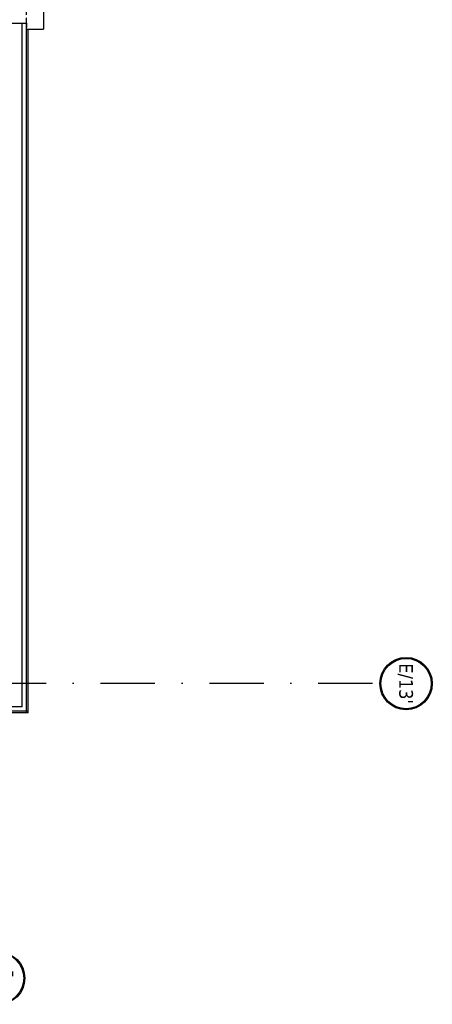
# Model space of a CAD drawing. Header units: millimetres. Extents: x 42924 to 92944, y -369470 to -179866.
# Tile 173 of 256: x 63417 to 63899, y -186161 to -185010. Entities that reach past the tile are written whole.
import ezdxf
from ezdxf.enums import TextEntityAlignment as Align

# ---------------------------------------------------------------- set-up
doc = ezdxf.new("R2010")
doc.units = ezdxf.units.MM
doc.linetypes.add('CACHE', pattern=[9.525, 6.35, -3.175])
doc.linetypes.add('DASHDOT', pattern=[25.4, 12.7, -6.35, 0, -6.35])
doc.layers.get('0').update_dxf_attribs({"color": 8})
for name, color, linetype in [('!! 0_ Istn-okna', 8, 'Continuous'), ('!! 0_ Istn-sciany', 8, 'Continuous'), ('!! 0_ Istn-widok', 8, 'Continuous'), ('!! 0_Osie', 8, 'DASHDOT'), ('!! 1_ tynk zewn  - nowy', 8, 'Continuous'), ('!! 1_ widok', 8, 'Continuous'), ('!! 1_Hatch dach', 8, 'Continuous'), ('!! 1_hatch projektowane ściany', 8, 'Continuous'), ('!! 1_PROJ przerywana', 8, 'CACHE'), ('!! 1_PROJ Sciany', 8, 'Continuous'), ('!! 1_PROJ TERMOIZOL', 8, 'Continuous'), ('!! 1_PROJ ŻELBET', 8, 'Continuous'), ('0-osie-liniA', 8, 'DASHDOT'), ('0-osie-tx', 8, 'Continuous')]:
    doc.layers.add(name, color=color, linetype=linetype)
doc.styles.add('TAHOMA', font='tahoma.ttf')
doc.linetypes.add('ZIGZAG', pattern='A,0.00254,-5.08,[131,ltypeshp.shx,S=5.08,R=0,X=-5.08,Y=0],-10.16,[131,ltypeshp.shx,S=5.08,R=180,X=5.08,Y=0],-5.08', length=20.32254)

# ---------------------------------------------------------------- blocks, each defined once
blk = doc.blocks.new('słup 25 x 25')
at = {"layer": '!! 1_Hatch dach'}
h = blk.add_hatch(dxfattribs=at)
h.set_pattern_fill('ANSI35', color=256)
h.set_pattern_definition([(45, (-64242.072, 198338.2015), (-4.49012806, 4.49012806), []), (45, (-64237.5816, 198338.2015), (-4.49012806, 4.49012806), [7.9375, -1.5875, 0, -1.5875])])
h.paths.add_polyline_path([(-12.5, 12.5), (12.5, 12.5), (12.5, -12.5), (-12.5, -12.5)])
at = {"layer": '!! 1_PROJ ŻELBET'}
blk.add_lwpolyline([(-12.5, 12.5), (12.5, 12.5), (12.5, -12.5), (-12.5, -12.5)], close=True, dxfattribs=at)
at = {"layer": '0-osie-liniA', "ltscale": 0.5}
for points in [[(0, 37.5), (0, -37.5)], [(-37.5, 0), (37.5, 0)]]:
    blk.add_lwpolyline(points, dxfattribs=at)
blk = doc.blocks.new('*U171')
h = blk.add_hatch(color=256)
edge = h.paths.add_edge_path()
edge.add_arc((0, 0), 30.6, 0, 360)
edge = h.paths.add_edge_path(flags=17)
edge.add_arc((0, 0), 29.4, 0, 360)
for radius in [30.6, 29.4]:
    blk.add_circle((0, 0), radius)
at = {"style": 'TAHOMA', "flags": 8}
blk.add_attdef('ANSICHTSNUMMER', text='', height=16, dxfattribs=at).set_placement((0, 0), align=Align.MIDDLE_CENTER)
blk = doc.blocks.new('BLOK OSI')
at = {"layer": '0-osie-liniA', "ltscale": 5}
blk.add_lwpolyline([(52022.7, -199547.1), (55017, -199547.1)], dxfattribs=at)
at = {"layer": '0-osie-tx'}
ref = blk.add_blockref('*U171', (55048.8, -199547.5), dxfattribs=dict(at, rotation=90))
ref.add_attrib('ANSICHTSNUMMER', "E/13'", dxfattribs={"layer": '0', "height": 16, "rotation": 270, "style": 'TAHOMA', "flags": 8}).set_placement((55048.8, -199547.5), align=Align.MIDDLE_CENTER)
ref = blk.add_blockref('*U171', (54572.7, -199891.8), dxfattribs=dict(at, rotation=180))
ref.add_attrib('ANSICHTSNUMMER', "E/G'", dxfattribs={"layer": '0', "height": 16, "style": 'TAHOMA', "flags": 8}).set_placement((54572.7, -199891.8), align=Align.MIDDLE_CENTER)
blk = doc.blocks.new('OKNO PROJ 120')
at = {"layer": '!! 0_ Istn-okna'}
for points in [[(62604.5, -199623.2), (62717.5, -199623.2)], [(62604.5, -199631.2), (62717.5, -199631.2)], [(62612.5, -199627.2), (62722.5, -199627.2)]]:
    blk.add_lwpolyline(points, dxfattribs=at)
for points in [[(62606.5, -199631.2), (62612.5, -199631.2), (62612.5, -199623.2), (62606.5, -199623.2)], [(62722.5, -199631.2), (62715.5, -199631.2), (62715.5, -199623.2), (62722.5, -199623.2)]]:
    blk.add_lwpolyline(points, close=True, dxfattribs=at)
at = {"layer": '!! 0_ Istn-sciany'}
for points in [[(62604.5, -199631.2), (62609.5, -199631.2)], [(62717.5, -199631.2), (62717.5, -199631.2)]]:
    blk.add_lwpolyline(points, dxfattribs=at)
at = {"layer": '!! 0_ Istn-widok'}
for points in [[(62597.5, -199601.2), (62731.5, -199601.2)], [(62597.5, -199606.2), (62597.5, -199601.2)], [(62731.5, -199606.2), (62731.5, -199601.2)], [(62602.5, -199651.2), (62602.5, -199671.2)], [(62726.5, -199651.2), (62726.5, -199671.2)], [(62726.5, -199671.2), (62602.5, -199671.2)]]:
    blk.add_lwpolyline(points, dxfattribs=at)
at = {"layer": '!! 1_PROJ przerywana'}
for points in [[(62604.5, -199606.2), (62724.5, -199606.2)], [(62609.5, -199651.2), (62719.5, -199651.2)]]:
    blk.add_lwpolyline(points, dxfattribs=at)
at = {"layer": '!! 1_PROJ Sciany'}
for points in [[(62604.5, -199623.2), (62604.5, -199606.2)], [(62724.5, -199623.2), (62724.5, -199606.2)], [(62604.5, -199623.2), (62604.5, -199631.2)], [(62724.5, -199623.2), (62724.5, -199631.2)], [(62609.5, -199631.2), (62609.5, -199651.2)], [(62719.5, -199631.2), (62719.5, -199651.2)], [(62719.5, -199631.2), (62724.5, -199631.2)], [(62609.5, -199651.2), (62604.5, -199651.2)], [(62719.5, -199651.2), (62724.5, -199651.2)]]:
    blk.add_lwpolyline(points, dxfattribs=at)

msp = doc.modelspace()

# ---------------------------------------------------------------- linework, layer by layer
at = {"layer": '!! 1_ tynk zewn  - nowy'}
for p, q in [((63425.06363, -185820.38856), (63425.06338, -185014.40053)), ((63427.06363, -185820.38856), (63427.06338, -185021.40053)), ((63427.06364, -185818.38856), (63087.94506, -185818.42763)), ((63427.06363, -185820.38856), (63087.94506, -185820.42763))]:
    msp.add_line(p, q, dxfattribs=at)
at = {"layer": '!! 1_PROJ TERMOIZOL', "linetype": 'ZIGZAG', "ltscale": 0.75}
for q in [(63420.06338, -185014.40053), (63087.94506, -185813.3878)]:
    msp.add_line((63420.06363, -185813.38852), q, dxfattribs=at)

# ---------------------------------------------------------------- block references
at = {"layer": '!! 0_Osie'}
msp.add_blockref('BLOK OSI', (8819.85593, 13761.2005), dxfattribs=at)
at = {"layer": '!! 1_ widok', "rotation": 90}
msp.add_blockref('OKNO PROJ 120', (-136226.08821, -247623.89808), dxfattribs=at)
at = {"layer": '!! 1_hatch projektowane ściany'}
msp.add_blockref('słup 25 x 25', (63392.56735, -185785.8878), dxfattribs=at)

doc.saveas('drawing.dxf')
